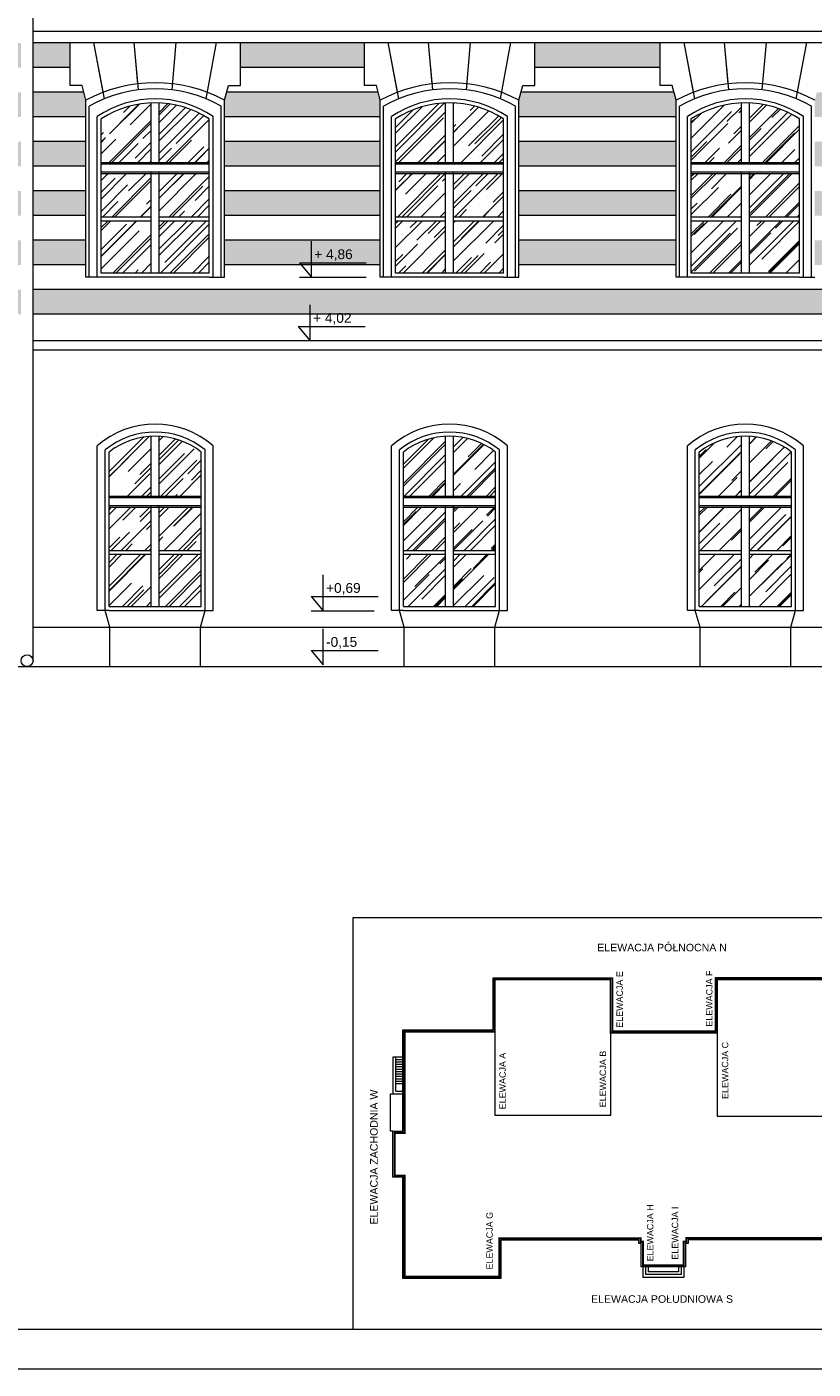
# Model space of a CAD drawing. Header units: millimetres. Extents: x -5254 to 173417, y -28809 to -6400.
# Tile 180 of 256: x 130916 to 131904, y -20677 to -18990. Entities that reach past the tile are written whole.
import ezdxf

# ---------------------------------------------------------------- set-up
doc = ezdxf.new("R2010")
doc.units = ezdxf.units.MM
for name, color, linetype, lineweight in [('me_cienkie', 7, 'Continuous', 9), ('me_tabela', 7, 'Continuous', 20), ('me_tekst', 7, 'Continuous', 13), ('mre_cegła', 7, 'Continuous', 5), ('mre_cienka', 7, 'Continuous', 15), ('mre_cienkie', 7, 'Continuous', 9), ('mre_drewno', 7, 'Continuous', 9), ('mre_koty', 7, 'Continuous', 13), ('mre_szyby', 7, 'Continuous', 13), ('mre_tabela', 7, 'Continuous', 20), ('mre_ściany', 7, 'Continuous', 20)]:
    doc.layers.add(name, color=color, linetype=linetype, lineweight=lineweight)
doc.styles.add('PIOTR', font='arial.ttf', dxfattribs={"height": 10})
doc.styles.add('TABELKA', font='arial.ttf')
pattern_1 = [(45, (103653.63, -20518.618), (21.552615, 57.47364), [381, -50.8, 127, -25.4]), (45, (103668.536, -20485.75), (-41.847994, 5.92697), [76.2, -8.382, 152.4, -19.05]), (45, (103647.343, -20494.372), (81.36112, 105.428207), [203.2, -35.56, 101.6, -25.4])]

# ---------------------------------------------------------------- blocks, each defined once
blk = doc.blocks.new('KOTA')
at = {"color": 0}
for p, q in [((0, 0), (0, 50)), ((-16.6, 20), (76.8, 20)), ((-16.6, 20), (0, 0))]:
    blk.add_line(p, q, dxfattribs=at)
at = {"color": 0, "style": 'TABELKA', "flags": 4}
blk.add_attdef('POZIOM', (1.4, 25), '', height=13.7, rotation=360, dxfattribs=at)

msp = doc.modelspace()

# ---------------------------------------------------------------- hatches: boundary and pattern name
at = {"layer": 'mre_cegła'}
h = msp.add_hatch(dxfattribs=at)
h.set_pattern_fill('AR-BRSTD', color=256, scale=0.11)
h.set_pattern_definition([(0, (103653.629, -20518.6184), (0, 7.451598), []), (90, (103653.629, -20518.618), (-11.176, 7.451598), [7.451598, -7.451598])])
h.paths.add_polyline_path([(129381.52, -19009.82), (129199.99, -19009.82), (129199.99, -19040.82), (129381.52, -19040.82)])
h.paths.add_polyline_path([(129401.45, -19081.73), (129398.79, -19071.82), (129199.99, -19071.82), (129199.99, -19102.82), (129401.45, -19102.82)])
h.paths.add_polyline_path([(129401.45, -19133.82), (129199.99, -19133.82), (129199.99, -19164.82), (129401.45, -19164.82)])
h.paths.add_polyline_path([(129401.45, -19195.82), (129199.99, -19195.82), (129199.99, -19226.82), (129401.45, -19226.82)])
h.paths.add_polyline_path([(129401.45, -19257.82), (129199.99, -19257.82), (129199.99, -19288.82), (129401.45, -19288.82)])
h.paths.add_polyline_path([(130143.45, -19257.82), (129947.72, -19257.82), (129947.72, -19288.82), (130143.45, -19288.82)])
h.paths.add_polyline_path([(130143.45, -19195.82), (129947.72, -19195.82), (129947.72, -19226.82), (130143.45, -19226.82)])
h.paths.add_polyline_path([(130143.45, -19133.82), (129947.72, -19133.82), (129947.72, -19164.82), (130143.45, -19164.82)])
h.paths.add_polyline_path([(130143.45, -19081.73), (130140.79, -19071.82), (129950.37, -19071.82), (129947.72, -19081.73), (129947.72, -19102.82), (130143.45, -19102.82)])
h.paths.add_polyline_path([(130123.52, -19009.82), (129967.64, -19009.82), (129967.64, -19040.82), (130123.52, -19040.82)])
h.paths.add_polyline_path([(132107.49, -19009.82), (131926.14, -19009.82), (131926.14, -19040.82), (132107.49, -19040.82)])
h.paths.add_polyline_path([(132107.49, -19071.82), (131908.87, -19071.82), (131906.22, -19081.73), (131906.22, -19102.82), (132107.49, -19102.82)])
h.paths.add_polyline_path([(132107.49, -19133.82), (131906.22, -19133.82), (131906.22, -19164.82), (132107.49, -19164.82)])
h.paths.add_polyline_path([(132107.49, -19195.82), (131906.22, -19195.82), (131906.22, -19226.82), (132107.49, -19226.82)])
h.paths.add_polyline_path([(132107.49, -19257.82), (131906.22, -19257.82), (131906.22, -19288.82), (132107.49, -19288.82)])
h.paths.add_polyline_path([(132107.49, -19319.82), (130923.49, -19319.82), (130923.49, -19350.82), (132107.49, -19350.82)])
h.paths.add_polyline_path([(131731.95, -19257.82), (131534.22, -19257.82), (131534.22, -19288.82), (131731.95, -19288.82)])
h.paths.add_polyline_path([(131731.95, -19195.82), (131534.22, -19195.82), (131534.22, -19226.82), (131731.95, -19226.82)])
h.paths.add_polyline_path([(131731.95, -19133.82), (131534.22, -19133.82), (131534.22, -19164.82), (131731.95, -19164.82)])
h.paths.add_polyline_path([(131731.95, -19081.73), (131729.29, -19071.82), (131536.87, -19071.82), (131534.22, -19081.73), (131534.22, -19102.82), (131731.95, -19102.82)])
h.paths.add_polyline_path([(131712.02, -19009.82), (131554.14, -19009.82), (131554.14, -19040.82), (131712.02, -19040.82)])
h.paths.add_polyline_path([(131340.02, -19009.82), (131184.14, -19009.82), (131184.14, -19040.82), (131340.02, -19040.82)])
h.paths.add_polyline_path([(131359.95, -19081.73), (131357.29, -19071.82), (131166.87, -19071.82), (131164.22, -19081.73), (131164.22, -19102.82), (131359.95, -19102.82)])
h.paths.add_polyline_path([(131359.95, -19133.82), (131164.22, -19133.82), (131164.22, -19164.82), (131359.95, -19164.82)])
h.paths.add_polyline_path([(131359.95, -19195.82), (131164.22, -19195.82), (131164.22, -19226.82), (131359.95, -19226.82)])
h.paths.add_polyline_path([(131359.95, -19257.82), (131164.22, -19257.82), (131164.22, -19288.82), (131359.95, -19288.82)])
h.paths.add_polyline_path([(130989.95, -19257.82), (130923.49, -19257.82), (130923.49, -19288.82), (130989.95, -19288.82)])
h.paths.add_polyline_path([(130989.95, -19195.82), (130923.49, -19195.82), (130923.49, -19226.82), (130989.95, -19226.82)])
h.paths.add_polyline_path([(130989.95, -19133.82), (130923.49, -19133.82), (130923.49, -19164.82), (130989.95, -19164.82)])
h.paths.add_polyline_path([(130989.95, -19081.73), (130987.29, -19071.82), (130923.49, -19071.82), (130923.49, -19102.82), (130989.95, -19102.82)])
h.paths.add_polyline_path([(130970.02, -19009.82), (130923.49, -19009.82), (130923.49, -19040.82), (130970.02, -19040.82)])
h.paths.add_polyline_path([(130908.49, -19009.82), (130903.49, -19009.82), (130903.49, -19040.82), (130908.49, -19040.82)])
h.paths.add_polyline_path([(130908.49, -19071.82), (130903.49, -19071.82), (130903.49, -19102.82), (130908.49, -19102.82)])
h.paths.add_polyline_path([(130908.49, -19133.82), (130903.49, -19133.82), (130903.49, -19164.82), (130908.49, -19164.82)])
h.paths.add_polyline_path([(130908.49, -19195.82), (130903.49, -19195.82), (130903.49, -19226.82), (130908.49, -19226.82)])
h.paths.add_polyline_path([(130908.49, -19257.82), (130903.49, -19257.82), (130903.49, -19288.82), (130908.49, -19288.82)])
h.paths.add_polyline_path([(130908.49, -19319.82), (130903.49, -19319.82), (130903.49, -19350.82), (130908.49, -19350.82)])
h.paths.add_polyline_path([(130361.99, -19257.82), (130317.72, -19257.82), (130317.72, -19288.82), (130361.99, -19288.82)])
h.paths.add_polyline_path([(130381.99, -19257.82), (130376.99, -19257.82), (130376.99, -19288.82), (130381.99, -19288.82)])
at = {"layer": 'mre_szyby'}
h = msp.add_hatch(dxfattribs=at)
h.set_pattern_fill('AR-RROOF', color=256, angle=45)
h.set_pattern_definition(pattern_1)
h.paths.add_polyline_path([(129468.58, -18224.98, 0.4761905), (129405.58, -18224.98), (129405.58, -18252.5), (129468.58, -18252.5)])
h.paths.add_polyline_path([(129468.58, -18257.5), (129405.58, -18257.5), (129405.58, -18339.79), (129468.58, -18339.79)])
h.paths.add_polyline_path([(129468.58, -18344.79), (129405.58, -18344.79), (129405.58, -18428.62), (129468.58, -18428.62)])
h.paths.add_polyline_path([(129571.58, -18344.79), (129508.58, -18344.79), (129508.58, -18428.62), (129571.58, -18428.62)])
h.paths.add_polyline_path([(129571.58, -18257.5), (129508.58, -18257.5), (129508.58, -18339.79), (129571.58, -18339.79)])
h.paths.add_polyline_path([(129571.58, -18224.98, 0.4761905), (129508.58, -18224.98), (129508.58, -18252.5), (129571.58, -18252.5)])
h.paths.add_polyline_path([(129840.58, -18224.98, 0.4761905), (129777.58, -18224.98), (129777.58, -18252.5), (129840.58, -18252.5)])
h.paths.add_polyline_path([(129840.58, -18257.5), (129777.58, -18257.5), (129777.58, -18339.79), (129840.58, -18339.79)])
h.paths.add_polyline_path([(129840.58, -18344.79), (129777.58, -18344.79), (129777.58, -18428.62), (129840.58, -18428.62)])
h.paths.add_polyline_path([(129943.58, -18344.79), (129880.58, -18344.79), (129880.58, -18428.62), (129943.58, -18428.62)])
h.paths.add_polyline_path([(129943.58, -18257.5), (129880.58, -18257.5), (129880.58, -18339.79), (129943.58, -18339.79)])
h.paths.add_polyline_path([(129880.58, -18224.98), (129880.58, -18252.5), (129943.58, -18252.5), (129943.58, -18224.98, 0.4761905)])
h.paths.add_polyline_path([(130313.58, -18224.98, 0.4761905), (130250.58, -18224.98), (130250.58, -18252.5), (130313.58, -18252.5)])
h.paths.add_polyline_path([(130210.58, -18224.98, 0.4761905), (130147.58, -18224.98), (130147.58, -18252.5), (130210.58, -18252.5)])
h.paths.add_polyline_path([(130210.58, -18257.5), (130147.58, -18257.5), (130147.58, -18339.79), (130210.58, -18339.79)])
h.paths.add_polyline_path([(130313.58, -18257.5), (130250.58, -18257.5), (130250.58, -18339.79), (130313.58, -18339.79)])
h.paths.add_polyline_path([(130210.58, -18344.79), (130147.58, -18344.79), (130147.58, -18428.62), (130210.58, -18428.62)])
h.paths.add_polyline_path([(130313.58, -18344.79), (130250.58, -18344.79), (130250.58, -18428.62), (130313.58, -18428.62)])
h.paths.add_polyline_path([(129556.49, -18687.05, 0.1338619), (129493.49, -18667.15), (129493.49, -18742.33), (129556.49, -18742.33)])
h.paths.add_polyline_path([(129483.49, -18667.15, 0.1338619), (129420.49, -18687.05), (129420.49, -18742.33), (129483.49, -18742.33)])
h.paths.add_polyline_path([(129483.49, -18756.33), (129420.49, -18756.33), (129420.49, -18810.61), (129483.49, -18810.61)])
h.paths.add_polyline_path([(129483.49, -18829.63), (129483.49, -18815.61), (129420.49, -18815.61), (129420.49, -18881.05), (129483.49, -18881.05)])
h.paths.add_polyline_path([(129556.49, -18815.61), (129493.49, -18815.61), (129493.49, -18829.63), (129493.49, -18881.05), (129556.49, -18881.05)])
h.paths.add_polyline_path([(129556.49, -18756.33), (129493.49, -18756.33), (129493.49, -18810.61), (129556.49, -18810.61)])
h.paths.add_polyline_path([(129928.49, -18687.05, 0.1338619), (129865.49, -18667.15), (129865.49, -18742.33), (129928.49, -18742.33)])
h.paths.add_polyline_path([(129855.49, -18667.15, 0.1338619), (129792.49, -18687.05), (129792.49, -18742.33), (129855.49, -18742.33)])
h.paths.add_polyline_path([(129855.49, -18756.33), (129792.49, -18756.33), (129792.49, -18810.61), (129855.49, -18810.61)])
h.paths.add_polyline_path([(129928.49, -18756.33), (129865.49, -18756.33), (129865.49, -18810.61), (129928.49, -18810.61)])
h.paths.add_polyline_path([(129855.49, -18829.63), (129855.49, -18815.61), (129792.49, -18815.61), (129792.49, -18881.05), (129855.49, -18881.05)])
h.paths.add_polyline_path([(129928.49, -18815.61), (129865.49, -18815.61), (129865.49, -18829.63), (129865.49, -18881.05), (129928.49, -18881.05)])
h.paths.add_polyline_path([(130225.49, -18667.15, 0.1338619), (130162.49, -18687.05), (130162.49, -18742.33), (130225.49, -18742.33)])
h.paths.add_polyline_path([(130298.49, -18687.05, 0.1338619), (130235.49, -18667.15), (130235.49, -18742.33), (130298.49, -18742.33)])
h.paths.add_polyline_path([(130225.49, -18756.33), (130162.49, -18756.33), (130162.49, -18810.61), (130225.49, -18810.61)])
h.paths.add_polyline_path([(130298.49, -18756.33), (130235.49, -18756.33), (130235.49, -18810.61), (130298.49, -18810.61)])
h.paths.add_polyline_path([(130225.49, -18829.63), (130225.49, -18815.61), (130162.49, -18815.61), (130162.49, -18881.05), (130225.49, -18881.05)])
h.paths.add_polyline_path([(130298.49, -18815.61), (130235.49, -18815.61), (130235.49, -18829.63), (130235.49, -18881.05), (130298.49, -18881.05)])
h.paths.add_polyline_path([(129483.49, -19085.15, 0.1338619), (129420.49, -19105.05), (129420.49, -19160.33), (129483.49, -19160.33)])
h.paths.add_polyline_path([(129556.49, -19105.05, 0.1338619), (129493.49, -19085.15), (129493.49, -19160.33), (129556.49, -19160.33)])
h.paths.add_polyline_path([(129483.49, -19174.33), (129420.49, -19174.33), (129420.49, -19228.61), (129483.49, -19228.61)])
h.paths.add_polyline_path([(129556.49, -19174.33), (129493.49, -19174.33), (129493.49, -19228.61), (129556.49, -19228.61)])
h.paths.add_polyline_path([(129483.49, -19247.63), (129483.49, -19233.61), (129420.49, -19233.61), (129420.49, -19299.05), (129483.49, -19299.05)])
h.paths.add_polyline_path([(129556.49, -19233.61), (129493.49, -19233.61), (129493.49, -19247.63), (129493.49, -19299.05), (129556.49, -19299.05)])
h.paths.add_polyline_path([(129855.49, -19085.15, 0.1338619), (129792.49, -19105.05), (129792.49, -19160.33), (129855.49, -19160.33)])
h.paths.add_polyline_path([(129928.49, -19105.05, 0.1338619), (129865.49, -19085.15), (129865.49, -19160.33), (129928.49, -19160.33)])
h.paths.add_polyline_path([(129855.49, -19174.33), (129792.49, -19174.33), (129792.49, -19228.61), (129855.49, -19228.61)])
h.paths.add_polyline_path([(129928.49, -19174.33), (129865.49, -19174.33), (129865.49, -19228.61), (129928.49, -19228.61)])
h.paths.add_polyline_path([(129855.49, -19247.63), (129855.49, -19233.61), (129792.49, -19233.61), (129792.49, -19299.05), (129855.49, -19299.05)])
h.paths.add_polyline_path([(129928.49, -19233.61), (129865.49, -19233.61), (129865.49, -19247.63), (129865.49, -19299.05), (129928.49, -19299.05)])
h.paths.add_polyline_path([(130225.49, -19085.15, 0.1338619), (130162.49, -19105.05), (130162.49, -19160.33), (130225.49, -19160.33)])
h.paths.add_polyline_path([(130298.49, -19105.05, 0.1338619), (130235.49, -19085.15), (130235.49, -19160.33), (130298.49, -19160.33)])
h.paths.add_polyline_path([(130225.49, -19174.33), (130162.49, -19174.33), (130162.49, -19228.61), (130225.49, -19228.61)])
h.paths.add_polyline_path([(130298.49, -19174.33), (130235.49, -19174.33), (130235.49, -19228.61), (130298.49, -19228.61)])
h.paths.add_polyline_path([(130225.49, -19247.63), (130225.49, -19233.61), (130162.49, -19233.61), (130162.49, -19299.05), (130225.49, -19299.05)])
h.paths.add_polyline_path([(130298.49, -19233.61), (130235.49, -19233.61), (130235.49, -19247.63), (130235.49, -19299.05), (130298.49, -19299.05)])
h.paths.add_polyline_path([(129483.49, -19504.18, 0.1539387), (129430.49, -19524.05), (129430.49, -19579.33), (129483.49, -19579.33)])
h.paths.add_polyline_path([(129546.49, -19524.05, 0.1539387), (129493.49, -19504.18), (129493.49, -19579.33), (129546.49, -19579.33)])
h.paths.add_polyline_path([(129483.49, -19593.33), (129430.49, -19593.33), (129430.49, -19647.61), (129483.49, -19647.61)])
h.paths.add_polyline_path([(129546.49, -19593.33), (129493.49, -19593.33), (129493.49, -19647.61), (129546.49, -19647.61)])
h.paths.add_polyline_path([(129483.49, -19666.63), (129483.49, -19652.61), (129430.49, -19652.61), (129430.49, -19718.05), (129483.49, -19718.05)])
h.paths.add_polyline_path([(129546.49, -19652.61), (129493.49, -19652.61), (129493.49, -19666.63), (129493.49, -19718.05), (129546.49, -19718.05)])
h.paths.add_polyline_path([(129855.49, -19504.18, 0.1539387), (129802.49, -19524.05), (129802.49, -19579.33), (129855.49, -19579.33)])
h.paths.add_polyline_path([(129918.49, -19524.05, 0.1539387), (129865.49, -19504.18), (129865.49, -19579.33), (129918.49, -19579.33)])
h.paths.add_polyline_path([(129855.49, -19593.33), (129802.49, -19593.33), (129802.49, -19647.61), (129855.49, -19647.61)])
h.paths.add_polyline_path([(129918.49, -19593.33), (129865.49, -19593.33), (129865.49, -19647.61), (129918.49, -19647.61)])
h.paths.add_polyline_path([(129855.49, -19666.63), (129855.49, -19652.61), (129802.49, -19652.61), (129802.49, -19718.05), (129855.49, -19718.05)])
h.paths.add_polyline_path([(129918.49, -19652.61), (129865.49, -19652.61), (129865.49, -19666.63), (129865.49, -19718.05), (129918.49, -19718.05)])
h.paths.add_polyline_path([(130225.49, -19504.18, 0.1539387), (130172.49, -19524.05), (130172.49, -19579.33), (130225.49, -19579.33)])
h.paths.add_polyline_path([(130288.49, -19524.05, 0.1539387), (130235.49, -19504.18), (130235.49, -19579.33), (130288.49, -19579.33)])
h.paths.add_polyline_path([(130225.49, -19593.33), (130172.49, -19593.33), (130172.49, -19647.61), (130225.49, -19647.61)])
h.paths.add_polyline_path([(130288.49, -19593.33), (130235.49, -19593.33), (130235.49, -19647.61), (130288.49, -19647.61)])
h.paths.add_polyline_path([(130225.49, -19666.63), (130225.49, -19652.61), (130172.49, -19652.61), (130172.49, -19718.05), (130225.49, -19718.05)])
h.paths.add_polyline_path([(130288.49, -19652.61), (130235.49, -19652.61), (130235.49, -19666.63), (130235.49, -19718.05), (130288.49, -19718.05)])
h.paths.add_polyline_path([(131134.99, -19652.61), (131081.99, -19652.61), (131081.99, -19666.63), (131081.99, -19718.05), (131134.99, -19718.05)])
h.paths.add_polyline_path([(131071.99, -19666.63), (131071.99, -19652.61), (131018.99, -19652.61), (131018.99, -19718.05), (131071.99, -19718.05)])
h.paths.add_polyline_path([(131071.99, -19593.33), (131018.99, -19593.33), (131018.99, -19647.61), (131071.99, -19647.61)])
h.paths.add_polyline_path([(131134.99, -19593.33), (131081.99, -19593.33), (131081.99, -19647.61), (131134.99, -19647.61)])
h.paths.add_polyline_path([(131134.99, -19524.05, 0.1539387), (131081.99, -19504.18), (131081.99, -19579.33), (131134.99, -19579.33)])
h.paths.add_polyline_path([(131071.99, -19504.18, 0.1539387), (131018.99, -19524.05), (131018.99, -19579.33), (131071.99, -19579.33)])
h = msp.add_hatch(dxfattribs=at)
h.set_pattern_fill('AR-RROOF', color=256, angle=45)
h.set_pattern_definition(pattern_1)
h.paths.add_polyline_path([(131504.99, -19524.05, 0.1539387), (131451.99, -19504.18), (131451.99, -19579.33), (131504.99, -19579.33)])
h.paths.add_polyline_path([(131441.99, -19504.18, 0.1539387), (131388.99, -19524.05), (131388.99, -19579.33), (131441.99, -19579.33)])
h.paths.add_polyline_path([(131441.99, -19593.33), (131388.99, -19593.33), (131388.99, -19647.61), (131441.99, -19647.61)])
h.paths.add_polyline_path([(131441.99, -19666.63), (131441.99, -19652.61), (131388.99, -19652.61), (131388.99, -19718.05), (131441.99, -19718.05)])
h.paths.add_polyline_path([(131504.99, -19652.61), (131451.99, -19652.61), (131451.99, -19666.63), (131451.99, -19718.05), (131504.99, -19718.05)])
h.paths.add_polyline_path([(131504.99, -19593.33), (131451.99, -19593.33), (131451.99, -19647.61), (131504.99, -19647.61)])
h.paths.add_polyline_path([(131813.99, -19504.18, 0.1539387), (131760.99, -19524.05), (131760.99, -19579.33), (131813.99, -19579.33)])
h.paths.add_polyline_path([(131876.99, -19524.05, 0.1539387), (131823.99, -19504.18), (131823.99, -19579.33), (131876.99, -19579.33)])
h.paths.add_polyline_path([(131813.99, -19593.33), (131760.99, -19593.33), (131760.99, -19647.61), (131813.99, -19647.61)])
h.paths.add_polyline_path([(131876.99, -19593.33), (131823.99, -19593.33), (131823.99, -19647.61), (131876.99, -19647.61)])
h.paths.add_polyline_path([(131813.99, -19666.63), (131813.99, -19652.61), (131760.99, -19652.61), (131760.99, -19718.05), (131813.99, -19718.05)])
h.paths.add_polyline_path([(131876.99, -19652.61), (131823.99, -19652.61), (131823.99, -19666.63), (131823.99, -19718.05), (131876.99, -19718.05)])
h.paths.add_polyline_path([(131813.99, -19085.15, 0.1338619), (131750.99, -19105.05), (131750.99, -19160.33), (131813.99, -19160.33)])
h.paths.add_polyline_path([(131886.99, -19105.05, 0.1338619), (131823.99, -19085.15), (131823.99, -19160.33), (131886.99, -19160.33)])
h.paths.add_polyline_path([(131813.99, -19174.33), (131750.99, -19174.33), (131750.99, -19228.61), (131813.99, -19228.61)])
h.paths.add_polyline_path([(131886.99, -19174.33), (131823.99, -19174.33), (131823.99, -19228.61), (131886.99, -19228.61)])
h.paths.add_polyline_path([(131813.99, -19247.63), (131813.99, -19233.61), (131750.99, -19233.61), (131750.99, -19299.05), (131813.99, -19299.05)])
h.paths.add_polyline_path([(131886.99, -19233.61), (131823.99, -19233.61), (131823.99, -19247.63), (131823.99, -19299.05), (131886.99, -19299.05)])
h.paths.add_polyline_path([(131441.99, -19085.15, 0.1338619), (131378.99, -19105.05), (131378.99, -19160.33), (131441.99, -19160.33)])
h.paths.add_polyline_path([(131514.99, -19105.05, 0.1338619), (131451.99, -19085.15), (131451.99, -19160.33), (131514.99, -19160.33)])
h.paths.add_polyline_path([(131441.99, -19174.33), (131378.99, -19174.33), (131378.99, -19228.61), (131441.99, -19228.61)])
h.paths.add_polyline_path([(131514.99, -19174.33), (131451.99, -19174.33), (131451.99, -19228.61), (131514.99, -19228.61)])
h.paths.add_polyline_path([(131441.99, -19247.63), (131441.99, -19233.61), (131378.99, -19233.61), (131378.99, -19299.05), (131441.99, -19299.05)])
h.paths.add_polyline_path([(131514.99, -19233.61), (131451.99, -19233.61), (131451.99, -19247.63), (131451.99, -19299.05), (131514.99, -19299.05)])
h.paths.add_polyline_path([(131071.99, -19247.63), (131071.99, -19233.61), (131008.99, -19233.61), (131008.99, -19299.05), (131071.99, -19299.05)])
h.paths.add_polyline_path([(131144.99, -19233.61), (131081.99, -19233.61), (131081.99, -19247.63), (131081.99, -19299.05), (131144.99, -19299.05)])
h.paths.add_polyline_path([(131144.99, -19174.33), (131081.99, -19174.33), (131081.99, -19228.61), (131144.99, -19228.61)])
h.paths.add_polyline_path([(131071.99, -19174.33), (131008.99, -19174.33), (131008.99, -19228.61), (131071.99, -19228.61)])
h.paths.add_polyline_path([(131071.99, -19085.15, 0.1338619), (131008.99, -19105.05), (131008.99, -19160.33), (131071.99, -19160.33)])
h.paths.add_polyline_path([(131144.99, -19105.05, 0.1338619), (131081.99, -19085.15), (131081.99, -19160.33), (131144.99, -19160.33)])
h.paths.add_polyline_path([(131071.99, -18667.15, 0.1338619), (131008.99, -18687.05), (131008.99, -18742.33), (131071.99, -18742.33)])
h.paths.add_polyline_path([(131144.99, -18687.05, 0.1338619), (131081.99, -18667.15), (131081.99, -18742.33), (131144.99, -18742.33)])
h.paths.add_polyline_path([(131144.99, -18756.33), (131081.99, -18756.33), (131081.99, -18810.61), (131144.99, -18810.61)])
h.paths.add_polyline_path([(131071.99, -18756.33), (131008.99, -18756.33), (131008.99, -18810.61), (131071.99, -18810.61)])
h.paths.add_polyline_path([(131071.99, -18829.63), (131071.99, -18815.61), (131008.99, -18815.61), (131008.99, -18881.05), (131071.99, -18881.05)])
h.paths.add_polyline_path([(131144.99, -18815.61), (131081.99, -18815.61), (131081.99, -18829.63), (131081.99, -18881.05), (131144.99, -18881.05)])
h.paths.add_polyline_path([(131441.99, -18829.63), (131441.99, -18815.61), (131378.99, -18815.61), (131378.99, -18881.05), (131441.99, -18881.05)])
h.paths.add_polyline_path([(131514.99, -18815.61), (131451.99, -18815.61), (131451.99, -18829.63), (131451.99, -18881.05), (131514.99, -18881.05)])
h.paths.add_polyline_path([(131514.99, -18756.33), (131451.99, -18756.33), (131451.99, -18810.61), (131514.99, -18810.61)])
h.paths.add_polyline_path([(131441.99, -18756.33), (131378.99, -18756.33), (131378.99, -18810.61), (131441.99, -18810.61)])
h.paths.add_polyline_path([(131441.99, -18667.15, 0.1338619), (131378.99, -18687.05), (131378.99, -18742.33), (131441.99, -18742.33)])
h.paths.add_polyline_path([(131514.99, -18687.05, 0.1338619), (131451.99, -18667.15), (131451.99, -18742.33), (131514.99, -18742.33)])
h.paths.add_polyline_path([(131813.99, -18667.15, 0.1338619), (131750.99, -18687.05), (131750.99, -18742.33), (131813.99, -18742.33)])
h.paths.add_polyline_path([(131886.99, -18687.05, 0.1338619), (131823.99, -18667.15), (131823.99, -18742.33), (131886.99, -18742.33)])
h.paths.add_polyline_path([(131813.99, -18756.33), (131750.99, -18756.33), (131750.99, -18810.61), (131813.99, -18810.61)])
h.paths.add_polyline_path([(131886.99, -18756.33), (131823.99, -18756.33), (131823.99, -18810.61), (131886.99, -18810.61)])
h.paths.add_polyline_path([(131813.99, -18829.63), (131813.99, -18815.61), (131750.99, -18815.61), (131750.99, -18881.05), (131813.99, -18881.05)])
h.paths.add_polyline_path([(131886.99, -18815.61), (131823.99, -18815.61), (131823.99, -18829.63), (131823.99, -18881.05), (131886.99, -18881.05)])
h.paths.add_polyline_path([(131902.08, -18344.79), (131839.08, -18344.79), (131839.08, -18428.62), (131902.08, -18428.62)])
h.paths.add_polyline_path([(131799.08, -18344.79), (131736.08, -18344.79), (131736.08, -18428.62), (131799.08, -18428.62)])
h.paths.add_polyline_path([(131799.08, -18257.5), (131736.08, -18257.5), (131736.08, -18339.79), (131799.08, -18339.79)])
h.paths.add_polyline_path([(131902.08, -18257.5), (131839.08, -18257.5), (131839.08, -18339.79), (131902.08, -18339.79)])
h.paths.add_polyline_path([(131902.08, -18224.98, 0.4761905), (131839.08, -18224.98), (131839.08, -18252.5), (131902.08, -18252.5)])
h.paths.add_polyline_path([(131799.08, -18224.98, 0.4761905), (131736.08, -18224.98), (131736.08, -18252.5), (131799.08, -18252.5)])
h.paths.add_polyline_path([(131530.08, -18224.98, 0.4761905), (131467.08, -18224.98), (131467.08, -18252.5), (131530.08, -18252.5)])
h.paths.add_polyline_path([(131427.08, -18224.98, 0.4761905), (131364.08, -18224.98), (131364.08, -18252.5), (131427.08, -18252.5)])
h.paths.add_polyline_path([(131427.08, -18257.5), (131364.08, -18257.5), (131364.08, -18339.79), (131427.08, -18339.79)])
h.paths.add_polyline_path([(131530.08, -18257.5), (131467.08, -18257.5), (131467.08, -18339.79), (131530.08, -18339.79)])
h.paths.add_polyline_path([(131427.08, -18344.79), (131364.08, -18344.79), (131364.08, -18428.62), (131427.08, -18428.62)])
h.paths.add_polyline_path([(131530.08, -18344.79), (131467.08, -18344.79), (131467.08, -18428.62), (131530.08, -18428.62)])
h.paths.add_polyline_path([(131057.08, -18224.98, 0.4761905), (130994.08, -18224.98), (130994.08, -18252.5), (131057.08, -18252.5)])
h.paths.add_polyline_path([(131160.08, -18224.98, 0.4761905), (131097.08, -18224.98), (131097.08, -18252.5), (131160.08, -18252.5)])
h.paths.add_polyline_path([(131057.08, -18257.5), (130994.08, -18257.5), (130994.08, -18339.79), (131057.08, -18339.79)])
h.paths.add_polyline_path([(131160.08, -18257.5), (131097.08, -18257.5), (131097.08, -18339.79), (131160.08, -18339.79)])
h.paths.add_polyline_path([(131057.08, -18344.79), (130994.08, -18344.79), (130994.08, -18428.62), (131057.08, -18428.62)])
h.paths.add_polyline_path([(131160.08, -18344.79), (131097.08, -18344.79), (131097.08, -18428.62), (131160.08, -18428.62)])

# ---------------------------------------------------------------- linework, layer by layer
at = {"layer": 'me_cienkie'}
for p, q in [((131503.84, -20252.71), (131503.84, -20357.73)), ((131649.68, -20357.73), (131649.68, -20253.77)), ((131783.33, -20253.77), (131783.33, -20358.79)), ((131503.84, -20357.73), (131649.68, -20357.73)), ((131783.33, -20358.79), (131929.17, -20358.79))]:
    msp.add_line(p, q, dxfattribs=at)
at = {"layer": 'me_cienkie', "ltscale": 2}
for p, q in [((131376.34, -20330.83), (131376.34, -20284.51)), ((131376.34, -20284.51), (131379.63, -20284.51)), ((131379.63, -20327.54), (131379.63, -20284.51)), ((131379.63, -20284.51), (131388.32, -20284.51)), ((131379.63, -20287.55), (131388.32, -20287.55)), ((131379.63, -20290.59), (131388.32, -20290.59)), ((131379.63, -20293.64), (131388.32, -20293.64)), ((131379.63, -20296.68), (131388.32, -20296.68)), ((131379.63, -20299.72), (131388.32, -20299.72)), ((131379.63, -20302.76), (131388.32, -20302.76)), ((131379.63, -20305.8), (131388.32, -20305.8)), ((131379.63, -20308.85), (131388.32, -20308.85)), ((131379.63, -20311.89), (131388.32, -20311.89)), ((131379.63, -20314.93), (131388.32, -20314.93)), ((131372.95, -20377.89), (131372.95, -20330.83)), ((131372.95, -20330.83), (131376.34, -20330.83)), ((131376.34, -20330.83), (131388.32, -20330.83)), ((131379.63, -20318), (131388.32, -20318)), ((131379.63, -20327.54), (131388.32, -20327.54)), ((131375.92, -20377.89), (131372.95, -20377.89)), ((131689.96, -20548.52), (131689.96, -20561.56)), ((131693.35, -20548.52), (131693.35, -20558.17)), ((131696.74, -20548.52), (131696.74, -20554.78)), ((131734.68, -20548.52), (131734.68, -20554.78)), ((131738.07, -20548.52), (131738.07, -20558.17)), ((131741.47, -20548.52), (131741.47, -20561.56)), ((131741.47, -20561.56), (131689.96, -20561.56)), ((131738.07, -20558.17), (131693.35, -20558.17)), ((131734.68, -20554.78), (131696.74, -20554.78))]:
    msp.add_line(p, q, dxfattribs=at)
at = {"layer": 'me_cienkie', "color": 0, "ltscale": 2, "const_width": 2.65}
msp.add_lwpolyline([(131922.07, -20512.28), (131744.7, -20512.28), (131744.7, -20516.73), (131741.41, -20516.73), (131741.41, -20546.4), (131690.17, -20546.4), (131690.17, -20516.94), (131687.2, -20516.94), (131687.2, -20512.49), (131509.57, -20512.49), (131509.57, -20560.82), (131390.44, -20560.82), (131390.44, -20433.63), (131378.04, -20433.63), (131378.04, -20380), (131390.44, -20380), (131390.44, -20252.71), (131503.84, -20252.71), (131503.84, -20187), (131649.68, -20187), (131649.68, -20253.77), (131783.33, -20253.77), (131783.33, -20186.9), (131928.43, -20186.9)], dxfattribs=at)
at = {"layer": 'me_cienkie', "ltscale": 2}
for points in [[(131388.32, -20377.89), (131388.32, -20250.59), (131501.72, -20250.59), (131501.72, -20184.88), (131651.8, -20184.88), (131651.8, -20251.65), (131781.21, -20251.65), (131781.21, -20184.78), (131930.55, -20184.78)], [(131919.95, -20514.4), (131746.82, -20514.4), (131746.82, -20518.85), (131743.53, -20518.85), (131743.53, -20548.52), (131688.05, -20548.52), (131688.05, -20519.06), (131685.08, -20519.06), (131685.08, -20514.61), (131511.69, -20514.61), (131511.69, -20562.94), (131388.32, -20562.94), (131388.32, -20435.75), (131375.92, -20435.75), (131375.92, -20377.89), (131388.32, -20377.89), (131388.32, -20377.89), (131388.32, -20377.89)]]:
    msp.add_lwpolyline(points, dxfattribs=at)
at = {"layer": 'me_tabela'}
for p, q in [((132103.53, -20109.74), (131325.53, -20109.74)), ((131325.53, -20109.74), (131325.53, -20626.96))]:
    msp.add_line(p, q, dxfattribs=at)
at = {"layer": 'mre_cegła'}
for p, q in [((130970.02, -19009.82), (130923.49, -19009.82)), ((131340.02, -19009.82), (131184.14, -19009.82)), ((131712.02, -19009.82), (131554.14, -19009.82)), ((130970.02, -19040.82), (130923.49, -19040.82)), ((131340.02, -19040.82), (131184.14, -19040.82)), ((131712.02, -19040.82), (131554.14, -19040.82)), ((130987.29, -19071.82), (130923.49, -19071.82)), ((131357.29, -19071.82), (131166.87, -19071.82)), ((131729.29, -19071.82), (131536.87, -19071.82)), ((130989.95, -19102.82), (130923.49, -19102.82)), ((131359.95, -19102.82), (131164.22, -19102.82)), ((131731.95, -19102.82), (131534.22, -19102.82)), ((130989.95, -19133.82), (130923.49, -19133.82)), ((131359.95, -19133.82), (131164.22, -19133.82)), ((131731.95, -19133.82), (131534.22, -19133.82)), ((130989.95, -19164.82), (130923.49, -19164.82)), ((131359.95, -19164.82), (131164.22, -19164.82)), ((131731.95, -19164.82), (131534.22, -19164.82)), ((130989.95, -19195.82), (130923.49, -19195.82)), ((131359.95, -19195.82), (131164.22, -19195.82)), ((131731.95, -19195.82), (131534.22, -19195.82)), ((130989.95, -19226.82), (130923.49, -19226.82)), ((131359.95, -19226.82), (131164.22, -19226.82)), ((131731.95, -19226.82), (131534.22, -19226.82)), ((130989.95, -19257.82), (130923.49, -19257.82)), ((131359.95, -19257.82), (131164.22, -19257.82)), ((131731.95, -19257.82), (131534.22, -19257.82)), ((130989.95, -19288.82), (130923.49, -19288.82)), ((131359.95, -19288.82), (131164.22, -19288.82)), ((131731.95, -19288.82), (131534.22, -19288.82)), ((132107.49, -19319.82), (130923.49, -19319.82)), ((132107.49, -19350.82), (130923.49, -19350.82))]:
    msp.add_line(p, q, dxfattribs=at)
at = {"layer": 'mre_cienka'}
msp.add_lwpolyline([(130923.49, -19786.31), (130923.49, -17983.88)], dxfattribs=at)
msp.add_circle((130915.99, -19786.31), 7.5, dxfattribs=at)
at = {"layer": 'mre_cienkie'}
msp.add_line((131258.41, -19304.05), (131342.43, -19304.05), dxfattribs=at)
for points in [[(130923.49, -18995.05), (132107.49, -18995.05)], [(130923.49, -19009.05), (132107.49, -19009.05)], [(130970.02, -19063.35), (130970.02, -19009.05)], [(131011.73, -19071.87), (131000.05, -19009.05)], [(131013.24, -19079.99), (131000.05, -19009.05)], [(131055.3, -19061.24), (131050.64, -19009.05)], [(131055.97, -19068.7), (131050.64, -19009.05)], [(131098.2, -19068.7), (131103.53, -19009.05)], [(131140.92, -19079.99), (131154.12, -19009.05)], [(131184.14, -19063.35), (131184.14, -19009.05)], [(131340.02, -19063.35), (131340.02, -19009.05)], [(131381.73, -19071.87), (131370.05, -19009.05)], [(131383.24, -19079.99), (131370.05, -19009.05)], [(131425.3, -19061.24), (131420.64, -19009.05)], [(131425.97, -19068.7), (131420.64, -19009.05)], [(131468.2, -19068.7), (131473.53, -19009.05)], [(131510.92, -19079.99), (131524.12, -19009.05)], [(131554.14, -19063.35), (131554.14, -19009.05)], [(131712.02, -19063.35), (131712.02, -19009.05)], [(131753.73, -19071.87), (131742.05, -19009.05)], [(131755.24, -19079.99), (131742.05, -19009.05)], [(131797.3, -19061.24), (131792.64, -19009.05)], [(131797.97, -19068.7), (131792.64, -19009.05)], [(131840.2, -19068.7), (131845.53, -19009.05)], [(131882.92, -19079.99), (131896.12, -19009.05)], [(130985.02, -19063.35), (130970.02, -19063.35)], [(130989.95, -19081.73), (130985.02, -19063.35)], [(131164.22, -19081.73), (131169.14, -19063.35)], [(131164.22, -19081.73), (131169.14, -19063.35)], [(131169.14, -19063.35), (131184.14, -19063.35)], [(131355.02, -19063.35), (131340.02, -19063.35)], [(131359.95, -19081.73), (131355.02, -19063.35)], [(131534.22, -19081.73), (131539.14, -19063.35)], [(131534.22, -19081.73), (131539.14, -19063.35)], [(131539.14, -19063.35), (131554.14, -19063.35)], [(131727.02, -19063.35), (131712.02, -19063.35)], [(131731.95, -19081.73), (131727.02, -19063.35)], [(130989.95, -19299.05), (130989.95, -19081.73)], [(131164.22, -19299.05), (131164.22, -19081.73)], [(131359.95, -19299.05), (131359.95, -19081.73)], [(131534.22, -19299.05), (131534.22, -19081.73)], [(131731.95, -19299.05), (131731.95, -19081.73)], [(130994.08, -19299.05), (130994.08, -19089.35)], [(131160.08, -19299.05), (131160.08, -19089.35)], [(131364.08, -19299.05), (131364.08, -19089.35)], [(131530.08, -19299.05), (131530.08, -19089.35)], [(131736.08, -19299.05), (131736.08, -19089.35)], [(131902.08, -19299.05), (131902.08, -19089.35)], [(130989.95, -19304.05), (130989.95, -19299.05)], [(130994.08, -19304.05), (130989.95, -19304.05)], [(131004.08, -19304.05), (130994.08, -19304.05), (130994.08, -19299.05)], [(131149.99, -19304.05), (131160.08, -19304.05), (131160.08, -19299.05)], [(131160.08, -19304.05), (131164.22, -19304.05)], [(131164.22, -19304.05), (131164.22, -19299.05)], [(131359.95, -19304.05), (131359.95, -19299.05)], [(131364.08, -19304.05), (131359.95, -19304.05)], [(131374.08, -19304.05), (131364.08, -19304.05), (131364.08, -19299.05)], [(131519.99, -19304.05), (131530.08, -19304.05), (131530.08, -19299.05)], [(131530.08, -19304.05), (131534.22, -19304.05)], [(131534.22, -19304.05), (131534.22, -19299.05)], [(131731.95, -19304.05), (131731.95, -19299.05)], [(131736.08, -19304.05), (131731.95, -19304.05)], [(131746.08, -19304.05), (131736.08, -19304.05), (131736.08, -19299.05)], [(131891.99, -19304.05), (131902.08, -19304.05), (131902.08, -19299.05)], [(131902.08, -19304.05), (131906.22, -19304.05)], [(130923.49, -19383.81), (132089.83, -19383.76)], [(130923.49, -19395.48), (132089.83, -19395.48)], [(131003.99, -19718.05), (131003.99, -19516.16)], [(131149.99, -19718.05), (131149.99, -19516.16)], [(131373.99, -19718.05), (131373.99, -19516.16)], [(131519.99, -19718.05), (131519.99, -19516.16)], [(131745.99, -19718.05), (131745.99, -19516.16)], [(131891.99, -19718.05), (131891.99, -19516.16)], [(131013.99, -19723.05), (131003.99, -19723.05), (131003.99, -19718.05)], [(131019.99, -19744.26), (131013.99, -19723.05)], [(131133.99, -19744.26), (131139.9, -19723.18)], [(131139.9, -19723.05), (131149.99, -19723.05), (131149.99, -19718.05)], [(131273.13, -19723.56), (131352.5, -19723.56)], [(131383.99, -19723.05), (131373.99, -19723.05), (131373.99, -19718.05)], [(131389.99, -19744.26), (131383.99, -19723.05)], [(131503.99, -19744.26), (131509.9, -19723.18)], [(131509.9, -19723.05), (131519.99, -19723.05), (131519.99, -19718.05)], [(131755.99, -19723.05), (131745.99, -19723.05), (131745.99, -19718.05)], [(131761.99, -19744.26), (131755.99, -19723.05)], [(131875.99, -19744.26), (131881.9, -19723.18)], [(131881.9, -19723.05), (131891.99, -19723.05), (131891.99, -19718.05)], [(130923.49, -19744.26), (132235.49, -19744.26)], [(131019.99, -19793.81), (131019.99, -19744.26)], [(131133.99, -19793.81), (131133.99, -19744.26)], [(131389.99, -19793.81), (131389.99, -19744.26)], [(131503.99, -19793.81), (131503.99, -19744.26)], [(131761.99, -19793.81), (131761.99, -19744.26)], [(131875.99, -19793.81), (131875.99, -19744.26)]]:
    msp.add_lwpolyline(points, dxfattribs=at)
for centre, radius, start, end in [((131077.08, -19245.13), 185.18, 61.93087, 118.06913), ((131077.08, -19235.09), 167.72, 60.3389, 119.6611), ((131447.08, -19245.13), 185.18, 61.93087, 118.06913), ((131447.08, -19235.09), 167.72, 60.3389, 119.6611), ((131819.08, -19245.13), 185.18, 61.93087, 118.06913), ((131819.08, -19235.09), 167.72, 60.3389, 119.6611), ((131076.99, -19600.88), 111.83, 49.24927, 130.75073), ((131446.99, -19600.88), 111.83, 49.24927, 130.75073), ((131818.99, -19600.88), 111.83, 49.24927, 130.75073)]:
    msp.add_arc(centre, radius, start, end, dxfattribs=at)
at = {"layer": 'mre_drewno'}
for points in [[(131071.99, -19162.33), (131071.99, -19085.15)], [(131081.99, -19162.33), (131081.99, -19085.15)], [(131441.99, -19162.33), (131441.99, -19085.15)], [(131451.99, -19162.33), (131451.99, -19085.15)], [(131813.99, -19162.33), (131813.99, -19085.15)], [(131823.99, -19162.33), (131823.99, -19085.15)], [(131003.99, -19105.05), (131003.99, -19102.35)], [(131003.99, -19299.05), (131003.99, -19105.05)], [(131008.99, -19299.05), (131008.99, -19105.05)], [(131144.99, -19299.05), (131144.99, -19105.05)], [(131149.99, -19105.05), (131149.99, -19102.35)], [(131149.99, -19299.05), (131149.99, -19105.05)], [(131373.99, -19105.05), (131373.99, -19102.35)], [(131373.99, -19299.05), (131373.99, -19105.05)], [(131378.99, -19299.05), (131378.99, -19105.05)], [(131514.99, -19299.05), (131514.99, -19105.05)], [(131519.99, -19105.05), (131519.99, -19102.35)], [(131519.99, -19299.05), (131519.99, -19105.05)], [(131745.99, -19105.05), (131745.99, -19102.35)], [(131745.99, -19299.05), (131745.99, -19105.05)], [(131750.99, -19299.05), (131750.99, -19105.05)], [(131886.99, -19299.05), (131886.99, -19105.05)], [(131891.99, -19105.05), (131891.99, -19102.35)], [(131891.99, -19299.05), (131891.99, -19105.05)], [(131144.99, -19160.33), (131008.99, -19160.33)], [(131144.99, -19162.33), (131008.99, -19162.33)], [(131514.99, -19160.33), (131378.99, -19160.33)], [(131514.99, -19162.33), (131378.99, -19162.33)], [(131886.99, -19160.33), (131750.99, -19160.33)], [(131886.99, -19162.33), (131750.99, -19162.33)], [(131144.99, -19172.33), (131008.99, -19172.33)], [(131144.99, -19174.33), (131008.99, -19174.33)], [(131071.99, -19247.63), (131071.99, -19172.33)], [(131081.99, -19247.63), (131081.99, -19172.33)], [(131514.99, -19172.33), (131378.99, -19172.33)], [(131514.99, -19174.33), (131378.99, -19174.33)], [(131441.99, -19247.63), (131441.99, -19172.33)], [(131451.99, -19247.63), (131451.99, -19172.33)], [(131886.99, -19172.33), (131750.99, -19172.33)], [(131886.99, -19174.33), (131750.99, -19174.33)], [(131813.99, -19247.63), (131813.99, -19172.33)], [(131823.99, -19247.63), (131823.99, -19172.33)], [(131071.99, -19228.61), (131008.99, -19228.61)], [(131071.99, -19233.61), (131008.99, -19233.61)], [(131144.99, -19228.61), (131081.99, -19228.61)], [(131144.99, -19233.61), (131081.99, -19233.61)], [(131441.99, -19228.61), (131378.99, -19228.61)], [(131441.99, -19233.61), (131378.99, -19233.61)], [(131514.99, -19228.61), (131451.99, -19228.61)], [(131514.99, -19233.61), (131451.99, -19233.61)], [(131813.99, -19228.61), (131750.99, -19228.61)], [(131813.99, -19233.61), (131750.99, -19233.61)], [(131886.99, -19228.61), (131823.99, -19228.61)], [(131886.99, -19233.61), (131823.99, -19233.61)], [(131071.99, -19299.05), (131071.99, -19247.63)], [(131081.99, -19299.05), (131081.99, -19247.63)], [(131441.99, -19299.05), (131441.99, -19247.63)], [(131451.99, -19299.05), (131451.99, -19247.63)], [(131813.99, -19299.05), (131813.99, -19247.63)], [(131823.99, -19299.05), (131823.99, -19247.63)], [(131008.99, -19304.05), (131004.08, -19304.05), (131003.99, -19299.05)], [(131144.99, -19299.05), (131008.99, -19299.05)], [(131144.99, -19304.05), (131008.99, -19304.05)], [(131142.78, -19304.05), (131011.2, -19304.05)], [(131144.99, -19304.05), (131149.99, -19304.05), (131149.99, -19299.05)], [(131378.99, -19304.05), (131374.08, -19304.05), (131373.99, -19299.05)], [(131514.99, -19299.05), (131378.99, -19299.05)], [(131514.99, -19304.05), (131378.99, -19304.05)], [(131512.78, -19304.05), (131381.2, -19304.05)], [(131514.99, -19304.05), (131519.99, -19304.05), (131519.99, -19299.05)], [(131750.99, -19304.05), (131746.08, -19304.05), (131745.99, -19299.05)], [(131886.99, -19299.05), (131750.99, -19299.05)], [(131886.99, -19304.05), (131750.99, -19304.05)], [(131884.78, -19304.05), (131753.2, -19304.05)], [(131886.99, -19304.05), (131891.99, -19304.05), (131891.99, -19299.05)], [(131071.99, -19581.33), (131071.99, -19504.15)], [(131081.99, -19581.33), (131081.99, -19504.15)], [(131441.99, -19581.33), (131441.99, -19504.15)], [(131451.99, -19581.33), (131451.99, -19504.15)], [(131813.99, -19581.33), (131813.99, -19504.15)], [(131823.99, -19581.33), (131823.99, -19504.15)], [(131013.99, -19524.05), (131013.99, -19521.35)], [(131139.99, -19524.05), (131139.99, -19521.35)], [(131383.99, -19524.05), (131383.99, -19521.35)], [(131509.99, -19524.05), (131509.99, -19521.35)], [(131755.99, -19524.05), (131755.99, -19521.35)], [(131881.99, -19524.05), (131881.99, -19521.35)], [(131013.99, -19718.05), (131013.99, -19524.05)], [(131018.99, -19718.05), (131018.99, -19524.05)], [(131134.99, -19718.05), (131134.99, -19524.05)], [(131139.99, -19718.05), (131139.99, -19524.05)], [(131383.99, -19718.05), (131383.99, -19524.05)], [(131388.99, -19718.05), (131388.99, -19524.05)], [(131504.99, -19718.05), (131504.99, -19524.05)], [(131509.99, -19718.05), (131509.99, -19524.05)], [(131755.99, -19718.05), (131755.99, -19524.05)], [(131760.99, -19718.05), (131760.99, -19524.05)], [(131876.99, -19718.05), (131876.99, -19524.05)], [(131881.99, -19718.05), (131881.99, -19524.05)], [(131018.99, -19579.33), (131134.99, -19579.33)], [(131018.99, -19581.33), (131134.99, -19581.33)], [(131388.99, -19579.33), (131504.99, -19579.33)], [(131388.99, -19581.33), (131504.99, -19581.33)], [(131760.99, -19579.33), (131876.99, -19579.33)], [(131760.99, -19581.33), (131876.99, -19581.33)], [(131018.99, -19591.33), (131134.99, -19591.33)], [(131018.99, -19593.33), (131134.99, -19593.33)], [(131071.99, -19666.63), (131071.99, -19591.33)], [(131081.99, -19666.63), (131081.99, -19591.33)], [(131388.99, -19591.33), (131504.99, -19591.33)], [(131388.99, -19593.33), (131504.99, -19593.33)], [(131441.99, -19666.63), (131441.99, -19591.33)], [(131451.99, -19666.63), (131451.99, -19591.33)], [(131760.99, -19591.33), (131876.99, -19591.33)], [(131760.99, -19593.33), (131876.99, -19593.33)], [(131813.99, -19666.63), (131813.99, -19591.33)], [(131823.99, -19666.63), (131823.99, -19591.33)], [(131018.99, -19647.61), (131071.99, -19647.61)], [(131018.99, -19652.61), (131071.99, -19652.61)], [(131081.99, -19647.61), (131134.99, -19647.61)], [(131081.99, -19652.61), (131134.99, -19652.61)], [(131388.99, -19647.61), (131441.99, -19647.61)], [(131388.99, -19652.61), (131441.99, -19652.61)], [(131451.99, -19647.61), (131504.99, -19647.61)], [(131451.99, -19652.61), (131504.99, -19652.61)], [(131760.99, -19647.61), (131813.99, -19647.61)], [(131760.99, -19652.61), (131813.99, -19652.61)], [(131823.99, -19647.61), (131876.99, -19647.61)], [(131823.99, -19652.61), (131876.99, -19652.61)], [(131071.99, -19718.05), (131071.99, -19666.63)], [(131081.99, -19718.05), (131081.99, -19666.63)], [(131441.99, -19718.05), (131441.99, -19666.63)], [(131451.99, -19718.05), (131451.99, -19666.63)], [(131813.99, -19718.05), (131813.99, -19666.63)], [(131823.99, -19718.05), (131823.99, -19666.63)], [(131018.99, -19723.05), (131013.99, -19723.05), (131013.99, -19718.05)], [(131018.99, -19718.05), (131134.99, -19718.05)], [(131018.99, -19723.05), (131134.99, -19723.05)], [(131021.2, -19723.05), (131132.78, -19723.05)], [(131134.99, -19723.05), (131139.9, -19723.05), (131139.99, -19718.05)], [(131388.99, -19723.05), (131383.99, -19723.05), (131383.99, -19718.05)], [(131388.99, -19718.05), (131504.99, -19718.05)], [(131388.99, -19723.05), (131504.99, -19723.05)], [(131391.2, -19723.05), (131502.78, -19723.05)], [(131504.99, -19723.05), (131509.9, -19723.05), (131509.99, -19718.05)], [(131760.99, -19723.05), (131755.99, -19723.05), (131755.99, -19718.05)], [(131760.99, -19718.05), (131876.99, -19718.05)], [(131760.99, -19723.05), (131876.99, -19723.05)], [(131763.2, -19723.05), (131874.78, -19723.05)], [(131876.99, -19723.05), (131881.9, -19723.05), (131881.99, -19718.05)]]:
    msp.add_lwpolyline(points, dxfattribs=at)
for centre, radius, start, end in [((131076.99, -19210.65), 130.6, 56.01619, 123.98381), ((131446.99, -19210.65), 130.6, 56.01619, 123.98381), ((131818.99, -19210.65), 130.6, 56.01619, 123.98381), ((131076.99, -19210.65), 125.6, 57.22092, 122.77908), ((131446.99, -19210.65), 125.6, 57.22092, 122.77908), ((131818.99, -19210.65), 125.6, 57.22092, 122.77908), ((131076.99, -19599.16), 100.12, 51.00389, 128.99611), ((131076.99, -19598.15), 94.1, 51.94879, 128.05121), ((131446.99, -19599.16), 100.12, 51.00389, 128.99611), ((131446.99, -19598.15), 94.1, 51.94879, 128.05121), ((131818.99, -19599.16), 100.12, 51.00389, 128.99611), ((131818.99, -19598.15), 94.1, 51.94879, 128.05121)]:
    msp.add_arc(centre, radius, start, end, dxfattribs=at)
at = {"layer": 'mre_tabela'}
for points in [[(128926.44, -17706.96), (132925.96, -17706.96), (132925.96, -20676.96), (128926.44, -20676.96)], [(128976.44, -17756.96), (132875.96, -17756.96), (132875.96, -20626.96), (128976.44, -20626.96)]]:
    msp.add_lwpolyline(points, close=True, dxfattribs=at)
at = {"layer": 'mre_ściany'}
msp.add_lwpolyline([(129199.99, -19793.81), (132107.49, -19793.81)], dxfattribs=at)

# ---------------------------------------------------------------- block references
at = {"layer": 'mre_koty'}
ref = msp.add_blockref('KOTA', (131273.32, -19304.05), dxfattribs=dict(at, xscale=0.8999999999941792, yscale=0.8999999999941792, zscale=0.6))
ref.add_attrib('POZIOM', '+ 4,86', (131277.06, -19281.55), dxfattribs={"layer": '0', "height": 12.303, "style": 'TABELKA', "flags": 4})
ref = msp.add_blockref('KOTA', (131271.83, -19384.05), dxfattribs=dict(at, xscale=0.8999999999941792, yscale=0.8999999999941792, zscale=0.6))
ref.add_attrib('POZIOM', '+ 4,02', (131275.57, -19361.55), dxfattribs={"layer": '0', "height": 12.303, "style": 'TABELKA', "flags": 4})
ref = msp.add_blockref('KOTA', (131288.08, -19723.56), dxfattribs=dict(at, xscale=0.8999999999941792, yscale=0.8999999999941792, zscale=0.6))
ref.add_attrib('POZIOM', '+0,69', (131291.82, -19701.06), dxfattribs={"layer": '0', "height": 12.303, "style": 'TABELKA', "flags": 4})
ref = msp.add_blockref('KOTA', (131288.08, -19791.4), dxfattribs=dict(at, xscale=0.8999999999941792, yscale=0.8999999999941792, zscale=0.6))
ref.add_attrib('POZIOM', '-0,15', (131291.82, -19768.9), dxfattribs={"layer": '0', "height": 12.303, "style": 'TABELKA', "flags": 4})

# ---------------------------------------------------------------- texts
at = {"layer": 'me_tekst', "char_height": 9.5, "attachment_point": 5, "style": 'PIOTR'}
for s, insert in [('ELEWACJA PÓŁNOCNA N', (131714.22, -20147.02)), ('ELEWACJA POŁUDNIOWA S', (131714.22, -20588.86))]:
    msp.add_mtext_dynamic_manual_height_columns(s, width=219.3422, gutter_width=15.46, heights=[82.14], dxfattribs=dict(at, insert=insert))
at = {"layer": 'me_tekst', "attachment_point": 5, "rotation": 90, "style": 'PIOTR'}
for s, width, insert, char_height in [('ELEWACJA E', 152.608, (131660.96, -20212.25), 8.033), ('ELEWACJA F', 152.608, (131773.62, -20211.11), 8.033), ('ELEWACJA A', 152.608, (131513.77, -20314.75), 8.033), ('ELEWACJA B', 152.608, (131639.9, -20312.22), 8.033), ('ELEWACJA C', 152.608, (131793.48, -20301.42), 8.033), ('ELEWACJA ZACHODNIA W', 219.3422, (131352.08, -20410.31), 9.5), ('ELEWACJA G', 152.608, (131497.41, -20515.49), 8.033), ('ELEWACJA H', 152.608, (131699.29, -20505.6), 8.033), ('ELEWACJA I', 152.608, (131730.55, -20505.93), 8.033)]:
    msp.add_mtext_dynamic_manual_height_columns(s, width=width, gutter_width=15.46, heights=[82.14], dxfattribs=dict(at, insert=insert, char_height=char_height))

doc.saveas('drawing.dxf')
